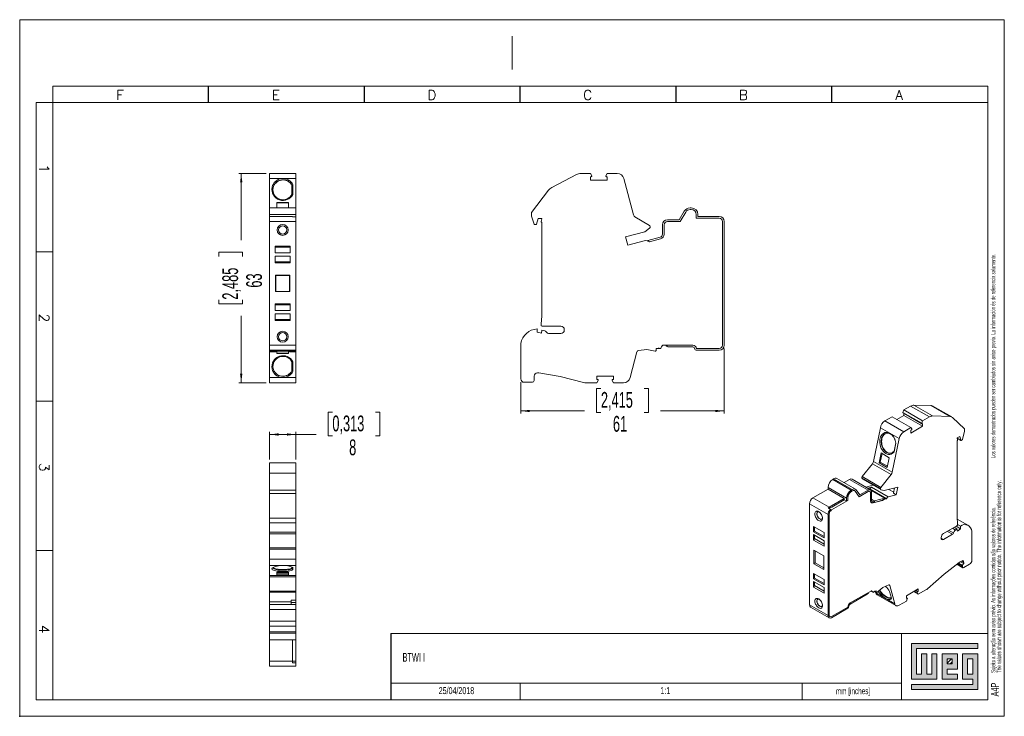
# Model space of a CAD drawing. Header units: millimetres. Extents: x 0 to 297, y 0 to 210.
import ezdxf

# ---------------------------------------------------------------- set-up
doc = ezdxf.new("R2010")
doc.units = ezdxf.units.MM
doc.header["$PDSIZE"] = -1
doc.layers.add('FORMATO', color=7, linetype='Continuous')
doc.layers.add('LEGENDA', color=7, linetype='Continuous')
doc.styles.add('SLDTEXTSTYLE0', font='ROMANS')
doc.styles.add('SLDTEXTSTYLE1', font='TXT', dxfattribs={"width": 0.605})
doc.styles.add('SLDTEXTSTYLE2', font='TXT', dxfattribs={"width": 0.574617})
doc.dimstyles.new('SLDDIMSTYLE0', dxfattribs={"dimtxt": 4.622974, "dimasz": 2.7, "dimexe": 0, "dimexo": 0.0625, "dimgap": 1.155743, "dimtad": 0, "dimdec": 0, "dimrnd": 1e-09, "dimzin": 12, "dimdsep": 46, "dimtxsty": 'SLDTEXTSTYLE1', "dimsah": 1, "dimcen": 0.09, "dimadec": 0, "dimazin": 3, "dimtfac": 1, "dimtdec": 3, "dimtofl": 0, "dimtmove": 0, "dimatfit": 3, "dimfxl": 1, "dimfrac": 2, "dimtolj": 1, "dimtzin": 12, "dimarcsym": 0})

# ---------------------------------------------------------------- blocks, each defined once
blk = doc.blocks.new('SW_NOTE_0')
at = {"color": 0, "linetype": 'Continuous', "lineweight": 0, "attachment_point": 1, "rotation": 90}
for s, insert, char_height, style in [('Sujeito a alteração sem aviso prévio. As informações contidas são valores de referência.                                          Los valores demostrados pueden ser cambiados sin aviso previo. La información és de referencia solamente.', (-1.71, 0), 1.32292, 'SLDTEXTSTYLE2'), ('The values shown are subject to change without prior notice. The information is for reference only.', (0.06, 0), 1.3229, 'SLDTEXTSTYLE1')]:
    blk.add_mtext(s, dxfattribs=dict(at, insert=insert, char_height=char_height, style=style))
blk = doc.blocks.new('_D')
at = {"color": 7, "linetype": 'Continuous', "lineweight": 0}
for p, q in [((74.32, 163.66), (66.07, 163.66)), ((66.82, 163.66), (66.82, 143.54)), ((60.05, 138.62), (60.05, 139.92)), ((60.05, 139.92), (67.24, 139.92)), ((67.24, 139.92), (67.24, 138.62)), ((60.05, 125.6), (60.05, 124.3)), ((67.24, 124.3), (67.24, 125.6)), ((60.05, 124.3), (67.24, 124.3)), ((66.82, 100.55), (66.82, 120.68)), ((74.32, 100.55), (66.07, 100.55))]:
    blk.add_line(p, q, dxfattribs=at)
for points in [[(66.82, 163.66), (66.47, 160.96), (67.17, 160.96)], [(66.82, 100.55), (67.17, 103.25), (66.47, 103.25)]]:
    blk.add_solid(points, dxfattribs=at)
at = {"color": 7, "linetype": 'Continuous', "lineweight": 0, "char_height": 4.763, "attachment_point": 1, "rotation": 90, "style": 'SLDTEXTSTYLE1'}
for s, insert in [('2,485', (61.11, 125.6)), ('63', (68.32, 129.22))]:
    blk.add_mtext(s, dxfattribs=dict(at, insert=insert))
blk = doc.blocks.new('_D_1')
at = {"color": 7, "linetype": 'Continuous', "lineweight": 0}
for p, q in [((94.31, 91.73), (93.01, 91.73)), ((93.01, 91.73), (93.01, 84.53)), ((107.33, 91.73), (108.63, 91.73)), ((108.63, 91.73), (108.63, 84.53)), ((75.37, 77.44), (75.37, 85.71)), ((75.37, 84.96), (83.32, 84.96)), ((83.32, 77.46), (83.32, 85.71)), ((83.32, 84.96), (89.39, 84.96)), ((93.01, 84.53), (94.31, 84.53)), ((108.63, 84.53), (107.33, 84.53))]:
    blk.add_line(p, q, dxfattribs=at)
for points in [[(75.37, 84.96), (78.07, 84.61), (78.07, 85.31)], [(83.32, 84.96), (80.62, 85.31), (80.62, 84.61)]]:
    blk.add_solid(points, dxfattribs=at)
at = {"color": 7, "linetype": 'Continuous', "lineweight": 0, "attachment_point": 1, "style": 'SLDTEXTSTYLE1'}
for s, insert, char_height in [('0,313', (94.31, 90.67), 4.763), ('8', (99.38, 83.46), 4.76)]:
    blk.add_mtext(s, dxfattribs=dict(at, insert=insert, char_height=char_height))
blk = doc.blocks.new('_D_2')
at = {"color": 7, "linetype": 'Continuous', "lineweight": 0}
for p, q in [((212.49, 110.87), (212.49, 91.3)), ((151.17, 100.7), (151.17, 91.3)), ((175.32, 98.83), (174.02, 98.83)), ((174.02, 98.83), (174.02, 91.63)), ((188.34, 98.83), (189.64, 98.83)), ((189.64, 98.83), (189.64, 91.63)), ((151.17, 92.05), (170.4, 92.05)), ((174.02, 91.63), (175.32, 91.63)), ((189.64, 91.63), (188.34, 91.63)), ((212.49, 92.05), (193.26, 92.05))]:
    blk.add_line(p, q, dxfattribs=at)
for points in [[(151.17, 92.05), (153.87, 91.7), (153.87, 92.4)], [(212.49, 92.05), (209.79, 92.4), (209.79, 91.7)]]:
    blk.add_solid(points, dxfattribs=at)
at = {"color": 7, "linetype": 'Continuous', "lineweight": 0, "char_height": 4.763, "attachment_point": 1, "style": 'SLDTEXTSTYLE1'}
for s, insert in [('2,415', (175.32, 97.77)), ('61', (178.94, 90.55))]:
    blk.add_mtext(s, dxfattribs=dict(at, insert=insert))

msp = doc.modelspace()

# ---------------------------------------------------------------- hatches: boundary and pattern name
at = {"linetype": 'Continuous'}
msp.add_hatch(color=7, dxfattribs=at).paths.add_polyline_path([(268.99, 21.93), (268.99, 11.15), (276.69, 11.15), (276.69, 18.85), (275.15, 18.85), (275.15, 12.69), (273.61, 12.69), (273.61, 18.85), (272.07, 18.85), (272.07, 12.69), (270.53, 12.69), (270.53, 20.39), (289.01, 20.39), (289.01, 21.93)], flags=0)
h = msp.add_hatch(color=7, dxfattribs=at)
h.paths.add_polyline_path([(268.99, 8.07), (289.01, 8.07), (289.01, 18.85), (284.39, 18.85), (284.39, 11.15), (287.47, 11.15), (287.47, 9.61), (268.99, 9.61)], flags=0)
h.paths.add_polyline_path([(285.93, 17.31), (287.47, 17.31), (287.47, 12.69), (285.93, 12.69)], flags=0)
h = msp.add_hatch(color=7, dxfattribs=at)
h.paths.add_polyline_path([(282.85, 12.69), (279.77, 12.69), (279.77, 14.23), (282.85, 14.23), (282.85, 18.85), (278.23, 18.85), (278.23, 11.15), (282.85, 11.15)], flags=0)
h.paths.add_polyline_path([(281.31, 15.77), (279.77, 15.77), (279.77, 17.31), (281.31, 17.31)], flags=0)
h = msp.add_hatch(dxfattribs=at)
h.set_pattern_fill('ANSI31', color=8, scale=0.25, style=0)
h.paths.add_polyline_path([(281.31, 15.77), (279.77, 15.77), (279.77, 17.31), (281.31, 17.31)], flags=0)

# ---------------------------------------------------------------- linework, layer by layer
at = {"color": 7, "linetype": 'Continuous', "lineweight": 0}
for p, q in [((10, 5), (10, 190)), ((5, 185), (5, 5)), ((292, 185), (292, 5)), ((5, 140), (10, 140)), ((5, 95), (10, 95)), ((5, 50), (10, 50)), ((289.01, 21.93), (268.99, 21.93)), ((268.99, 21.93), (268.99, 11.15)), ((289.01, 20.39), (289.01, 21.93)), ((270.53, 20.39), (289.01, 20.39)), ((270.53, 12.69), (270.53, 20.39)), ((273.61, 18.85), (272.07, 18.85)), ((272.07, 18.85), (272.07, 12.69)), ((273.61, 12.69), (273.61, 18.85)), ((276.69, 18.85), (275.15, 18.85)), ((275.15, 18.85), (275.15, 12.69)), ((276.69, 11.15), (276.69, 18.85)), ((282.85, 18.85), (278.23, 18.85)), ((278.23, 18.85), (278.23, 11.15)), ((282.85, 14.23), (282.85, 18.85)), ((289.01, 18.85), (284.39, 18.85)), ((284.39, 18.85), (284.39, 11.15)), ((289.01, 8.07), (289.01, 18.85)), ((279.77, 17.31), (281.31, 17.31)), ((279.77, 15.77), (279.77, 17.31)), ((281.31, 15.77), (279.77, 15.77)), ((281.31, 17.31), (281.31, 15.77)), ((285.93, 12.69), (285.93, 17.31)), ((285.93, 17.31), (287.47, 17.31)), ((287.47, 17.31), (287.47, 12.69)), ((272.07, 12.69), (270.53, 12.69)), ((275.15, 12.69), (273.61, 12.69)), ((279.77, 14.23), (282.85, 14.23)), ((279.77, 12.69), (279.77, 14.23)), ((282.85, 12.69), (279.77, 12.69)), ((282.85, 11.15), (282.85, 12.69)), ((287.47, 12.69), (285.93, 12.69)), ((151, 10), (151, 5)), ((236, 10), (236, 5)), ((268.99, 11.15), (276.69, 11.15)), ((268.99, 9.61), (268.99, 8.07)), ((287.47, 9.61), (268.99, 9.61)), ((278.23, 11.15), (282.85, 11.15)), ((284.39, 11.15), (287.47, 11.15)), ((287.47, 11.15), (287.47, 9.61)), ((268.99, 8.07), (289.01, 8.07)), ((5, 5), (10, 5))]:
    msp.add_line(p, q, dxfattribs=at)
at = {"color": 7, "linetype": 'Continuous', "lineweight": 15}
for p, q in [((83.32, 163.66), (75.32, 163.66)), ((75.32, 163.66), (75.32, 162.1)), ((83.32, 162.1), (83.32, 163.66)), ((169.3, 163.66), (172.17, 163.66)), ((172.57, 162.96), (172.17, 163.66)), ((177.22, 163.66), (176.82, 162.98)), ((177.22, 163.66), (180.26, 163.66)), ((75.32, 162.1), (83.32, 162.1)), ((75.32, 162.1), (75.32, 152.77)), ((83.32, 162.1), (83.32, 152.77)), ((160.48, 159.43), (167.91, 163.32)), ((172.19, 162.67), (172.41, 162.68)), ((172.19, 161.66), (172.19, 162.67)), ((172.19, 161.66), (177.19, 161.66)), ((176.98, 162.68), (177.19, 162.67)), ((177.19, 162.67), (177.19, 161.66)), ((182.21, 162.1), (185.14, 151.14)), ((76.43, 159.34), (76.43, 159.28)), ((82.12, 160.08), (82.12, 157.34)), ((82.42, 157.35), (82.42, 160.22)), ((154.37, 151.85), (159.49, 158.59)), ((77.57, 154.89), (77.57, 153.27)), ((81.07, 154.89), (77.57, 154.89)), ((81.07, 154.76), (77.57, 154.76)), ((81.07, 153.27), (81.07, 154.89)), ((75.37, 152.77), (75.32, 152.77)), ((75.32, 152.77), (75.32, 151.27)), ((83.27, 153.27), (75.37, 153.27)), ((75.37, 151.27), (75.37, 153.27)), ((83.27, 151.27), (83.27, 153.27)), ((83.32, 152.77), (83.27, 152.77)), ((83.32, 152.77), (83.32, 151.27)), ((154.37, 151.85), (154.37, 150.91)), ((200.47, 152.27), (198.96, 149.67)), ((199.25, 149.17), (200.9, 152.02)), ((202.2, 153.27), (202.59, 153.27)), ((202.2, 152.77), (202.59, 152.77)), ((75.37, 151.27), (75.32, 151.27)), ((75.32, 151.27), (75.32, 150.17)), ((75.37, 150.17), (75.32, 150.17)), ((75.32, 150.17), (75.32, 149.17)), ((75.37, 149.17), (75.32, 149.17)), ((75.32, 149.17), (75.32, 111.87)), ((75.37, 151.27), (83.27, 151.27)), ((75.37, 150.67), (75.37, 151.27)), ((82.32, 150.67), (75.37, 150.67)), ((75.37, 149.17), (75.37, 150.67)), ((75.37, 111.87), (75.37, 149.17)), ((75.37, 149.17), (83.27, 149.17)), ((82.32, 150.58), (82.32, 150.67)), ((83.27, 150.58), (82.32, 150.58)), ((83.27, 151.27), (83.27, 150.58)), ((83.32, 151.27), (83.27, 151.27)), ((83.27, 150.58), (83.27, 149.17)), ((83.32, 150.17), (83.27, 150.17)), ((83.27, 149.17), (83.27, 111.87)), ((83.32, 149.17), (83.27, 149.17)), ((83.32, 151.27), (83.32, 150.17)), ((83.32, 150.17), (83.32, 149.17)), ((83.32, 149.17), (83.32, 111.87)), ((155.14, 148.36), (154.38, 150.82)), ((155.92, 148.37), (156.37, 150.02)), ((156.37, 150.02), (157.47, 150.02)), ((157.47, 149.92), (157.26, 149.17)), ((157.47, 150.02), (157.47, 149.92)), ((157.47, 120.66), (157.47, 148.92)), ((185.6, 150.54), (189.94, 147.96)), ((198.96, 149.67), (195.39, 149.67)), ((195.39, 149.17), (199.25, 149.17)), ((204.09, 151.27), (204.09, 150.17)), ((204.09, 150.17), (210.99, 150.17)), ((204.59, 150.67), (204.59, 151.27)), ((210.99, 150.67), (204.59, 150.67)), ((211.99, 149.17), (211.99, 111.87)), ((212.49, 111.87), (212.49, 149.17)), ((155.33, 148.22), (155.73, 148.22)), ((188.53, 146.05), (182.73, 144.5)), ((189.98, 147.14), (188.53, 146.05)), ((193.89, 148.17), (193.89, 145.37)), ((194.39, 145.37), (194.39, 148.17)), ((182.73, 144.5), (183.4, 141.99)), ((183.4, 141.99), (188.38, 143.32)), ((189.46, 143.41), (189.26, 143.36)), ((193.15, 144.4), (189.46, 143.41)), ((190.02, 143.04), (193.28, 143.92)), ((77.07, 139.69), (77.07, 141.72)), ((77.07, 141.72), (81.57, 141.72)), ((81.57, 141.43), (77.07, 141.43)), ((81.57, 139.69), (77.07, 139.69)), ((81.57, 141.72), (81.57, 139.69)), ((77.07, 138.69), (81.57, 138.69)), ((77.07, 136.67), (77.07, 138.69)), ((77.07, 136.96), (81.57, 136.96)), ((81.57, 136.67), (77.07, 136.67)), ((81.57, 138.69), (81.57, 136.67)), ((77.21, 128.02), (77.21, 133.02)), ((77.21, 133.02), (81.46, 133.02)), ((77.29, 132.93), (77.21, 133.02)), ((77.29, 132.93), (77.29, 128.1)), ((81.37, 132.93), (77.29, 132.93)), ((81.37, 132.93), (81.46, 133.02)), ((81.37, 128.1), (81.37, 132.93)), ((81.46, 133.02), (81.46, 128.02)), ((77.29, 128.1), (77.21, 128.02)), ((81.46, 128.02), (77.21, 128.02)), ((77.29, 128.1), (81.37, 128.1)), ((81.46, 128.02), (81.37, 128.1)), ((77.07, 124.37), (81.57, 124.37)), ((77.07, 122.34), (77.07, 124.37)), ((81.57, 124.08), (77.07, 124.08)), ((81.57, 122.34), (77.07, 122.34)), ((81.57, 124.37), (81.57, 122.34)), ((77.07, 121.34), (81.57, 121.34)), ((77.07, 119.32), (77.07, 121.34)), ((77.07, 119.61), (81.57, 119.61)), ((81.57, 119.32), (77.07, 119.32)), ((81.57, 121.34), (81.57, 119.32)), ((157.26, 118.29), (157.47, 120.66)), ((156.07, 115.76), (156.07, 116.76)), ((157.26, 117.89), (157.26, 118.29)), ((157.36, 115.53), (157.51, 116.42)), ((158.1, 116.32), (157.51, 116.42)), ((163.27, 117.59), (157.56, 117.59)), ((164.27, 116.59), (164.27, 116.42)), ((157.36, 115.53), (156.07, 115.76)), ((159.46, 115.42), (163.27, 115.42)), ((75.37, 111.87), (75.32, 111.87)), ((75.32, 111.87), (75.32, 110.87)), ((75.37, 110.87), (75.32, 110.87)), ((75.32, 110.87), (75.32, 110.84)), ((75.32, 110.84), (75.37, 110.84)), ((75.37, 110.84), (75.32, 110.84)), ((75.32, 110.84), (75.32, 110.84)), ((75.32, 110.84), (75.32, 110.34)), ((76.72, 110.34), (75.32, 110.34)), ((75.32, 110.34), (75.32, 110.09)), ((75.32, 110.09), (76.72, 110.09)), ((75.32, 109.92), (75.32, 110.09)), ((77.22, 109.92), (75.32, 109.92)), ((75.32, 109.92), (75.32, 102.11)), ((75.37, 111.87), (83.27, 111.87)), ((75.37, 110.37), (75.37, 111.87)), ((75.37, 110.37), (83.27, 110.37)), ((76.72, 110.34), (76.72, 110.37)), ((76.72, 110.34), (76.72, 110.09)), ((77.57, 109.33), (77.57, 110.37)), ((81.07, 110.05), (77.57, 110.05)), ((81.07, 110.37), (81.07, 109.33)), ((83.32, 109.92), (81.42, 109.92)), ((81.92, 110.37), (81.92, 110.34)), ((83.32, 110.34), (81.92, 110.34)), ((81.92, 110.34), (81.92, 110.09)), ((81.92, 110.09), (83.32, 110.09)), ((83.27, 111.87), (83.27, 110.37)), ((83.32, 111.87), (83.27, 111.87)), ((83.32, 110.87), (83.27, 110.87)), ((83.27, 110.84), (83.32, 110.84)), ((83.32, 110.84), (83.27, 110.84)), ((83.32, 111.87), (83.32, 110.87)), ((83.32, 110.84), (83.32, 110.87)), ((83.32, 110.84), (83.32, 110.84)), ((83.32, 110.34), (83.32, 110.84)), ((83.32, 110.09), (83.32, 110.34)), ((83.32, 110.09), (83.32, 109.92)), ((83.32, 102.11), (83.32, 109.92)), ((151.17, 101.7), (151.17, 112.36)), ((186.2, 109.92), (184.11, 102.11)), ((189.15, 110.55), (186.63, 110.29)), ((191.72, 110.09), (189.15, 110.55)), ((192.37, 110.88), (192.02, 110.84)), ((192.02, 110.84), (192.02, 110.34)), ((193.63, 111.42), (193.38, 110.99)), ((203.09, 111.87), (194.02, 111.87)), ((195.73, 111.37), (203.09, 111.37)), ((210.99, 110.87), (204.09, 110.87)), ((204.09, 110.37), (210.99, 110.37)), ((77.57, 109.46), (81.07, 109.46)), ((81.07, 109.33), (77.57, 109.33)), ((76.43, 104.93), (76.43, 104.88)), ((82.12, 104.14), (82.12, 106.87)), ((82.42, 106.86), (82.42, 104)), ((83.32, 102.11), (75.32, 102.11)), ((75.32, 102.11), (75.32, 100.55)), ((83.32, 100.55), (83.32, 102.11)), ((155.17, 102.54), (155.17, 101.2)), ((156.57, 103.54), (156.17, 103.54)), ((163, 102.41), (156.57, 103.54)), ((170.11, 100.64), (163, 102.41)), ((174.48, 101.26), (174.07, 100.55)), ((179.09, 102.55), (174.09, 102.55)), ((174.09, 102.55), (174.09, 101.55)), ((174.09, 101.55), (174.31, 101.54)), ((179.12, 100.55), (178.72, 101.24)), ((178.88, 101.54), (179.09, 101.55)), ((179.09, 101.55), (179.09, 102.55)), ((75.32, 100.55), (83.32, 100.55)), ((75.32, 100.55), (83.32, 100.55)), ((83.32, 100.55), (75.32, 100.55)), ((83.32, 100.55), (83.32, 100.55)), ((154.67, 100.7), (152.17, 100.7)), ((174.07, 100.55), (170.83, 100.55)), ((182.16, 100.55), (179.12, 100.55)), ((266.43, 91.6), (266.72, 92.35)), ((268.74, 93.52), (266.72, 92.35)), ((266.72, 92.35), (272.37, 89.08)), ((274.4, 90.25), (268.74, 93.52)), ((269.72, 93.8), (275.38, 90.54)), ((274.97, 93.66), (269.72, 93.8)), ((280.63, 90.39), (274.97, 93.66)), ((281.15, 90.25), (275.49, 93.52)), ((263.14, 90.29), (260.99, 89.04)), ((268.8, 87.02), (263.14, 90.29)), ((266.7, 90.7), (264.56, 89.47)), ((272.08, 88.34), (266.43, 91.6)), ((266.46, 91.44), (272.11, 88.18)), ((266.7, 90.7), (266.7, 91.3)), ((266.7, 90.7), (272.35, 87.44)), ((272.37, 89.08), (274.4, 90.25)), ((275.38, 90.54), (280.63, 90.39)), ((284.96, 86.7), (281.34, 90.11)), ((259.61, 86.98), (257.54, 76.83)), ((259.61, 86.98), (265.27, 83.71)), ((266.65, 85.78), (260.99, 89.04)), ((266.65, 85.78), (268.8, 87.02)), ((269.08, 86.62), (268.8, 87.02)), ((272.35, 87.44), (268.82, 85.4)), ((268.82, 86.22), (268.97, 86.31)), ((268.82, 85.4), (268.82, 86.22)), ((272.37, 89.08), (272.08, 88.34)), ((272.2, 88.18), (272.35, 88.26)), ((272.35, 88.26), (272.35, 87.44)), ((284.96, 85.94), (284.96, 86.7)), ((260.1, 84.09), (260.23, 84.12)), ((265.27, 83.71), (263.19, 73.56)), ((282.77, 83.94), (283.54, 84.39)), ((282.77, 83.86), (282.77, 83.94)), ((282.91, 83.33), (282.77, 83.86)), ((282.78, 83.82), (283.89, 83.17)), ((283.54, 84.39), (283.86, 83.22)), ((283.99, 83.18), (284.27, 83.35)), ((284.41, 83.54), (284.95, 85.86)), ((263.73, 79.68), (264.28, 82.33)), ((264.26, 82.45), (263.74, 79.92)), ((282.77, 59.97), (282.77, 83.04)), ((259.84, 79.38), (259.24, 76.44)), ((259.6, 76.62), (260.13, 79.21)), ((262.31, 77.95), (259.84, 79.38)), ((261.71, 75.01), (262.31, 77.95)), ((83.32, 76.46), (75.32, 76.46)), ((75.32, 76.46), (75.32, 73.26)), ((83.32, 73.26), (83.32, 76.46)), ((257.22, 76.15), (254.15, 72.27)), ((262.87, 72.89), (257.22, 76.15)), ((263.19, 73.56), (257.54, 76.83)), ((259.24, 76.44), (259.6, 76.62)), ((259.24, 76.44), (261.71, 75.01)), ((259.6, 76.62), (261.78, 75.36)), ((75.32, 73.26), (83.32, 73.26)), ((75.32, 73.26), (75.32, 68.13)), ((83.32, 73.26), (83.32, 68.13)), ((245.51, 71.58), (245.24, 71.42)), ((250.82, 68.19), (245.24, 71.42)), ((245.51, 71.58), (251.1, 68.35)), ((252.1, 68.45), (246.51, 71.68)), ((248.65, 70.45), (250.33, 71.42)), ((250.33, 71.42), (255.91, 68.19)), ((256.66, 68.27), (251.08, 71.49)), ((259.64, 68.66), (253.99, 71.93)), ((254.08, 71.6), (259.74, 68.33)), ((254.15, 72.27), (259.8, 69)), ((259.8, 69), (262.87, 72.89)), ((239.29, 65.87), (243.82, 68.48)), ((243.82, 68.97), (249.41, 65.74)), ((243.82, 68.48), (243.82, 68.97)), ((243.82, 68.48), (248.74, 65.64)), ((251.1, 68.35), (250.82, 68.19)), ((255.25, 69.12), (255.21, 69.11)), ((257.39, 69.69), (255.25, 69.12)), ((255.89, 68.75), (255.25, 69.12)), ((255.84, 68.74), (255.89, 68.75)), ((255.89, 68.75), (256.96, 69.04)), ((261.22, 65.69), (256.31, 68.53)), ((256.52, 68.5), (256.41, 68.47)), ((256.52, 68.5), (261.54, 65.6)), ((256.96, 69.04), (261.98, 66.14)), ((259.77, 68.32), (260.8, 68.02)), ((260.8, 68.02), (264.9, 69.12)), ((263.63, 67.54), (262.17, 68.39)), ((263.9, 68.85), (263.58, 67.29)), ((264.9, 69.12), (264.42, 66.8)), ((83.32, 68.13), (75.32, 68.13)), ((75.32, 68.13), (75.32, 67.14)), ((83.32, 67.14), (75.32, 67.14)), ((75.32, 67.14), (75.32, 59.71)), ((83.32, 68.13), (83.32, 67.14)), ((83.32, 59.71), (83.32, 67.14)), ((244.21, 63.03), (239.29, 65.87)), ((248.74, 65.64), (244.21, 63.03)), ((248.74, 65.23), (248.74, 65.64)), ((249.41, 65.74), (249.41, 64.85)), ((249.76, 65.05), (249.76, 65.95)), ((249.8, 65.93), (249.76, 65.95)), ((249.8, 65.93), (249.8, 65.03)), ((251.1, 67.95), (250.82, 67.78)), ((250.86, 67.76), (250.82, 67.78)), ((251.14, 67.93), (250.86, 67.76)), ((251.14, 67.93), (251.1, 67.95)), ((251.89, 68), (251.85, 68.02)), ((253.22, 66.19), (252.05, 67.84)), ((252.33, 68.24), (253.39, 66.73)), ((255.91, 67.78), (253.2, 66.22)), ((255.95, 67.76), (253.22, 66.19)), ((255.91, 68.19), (253.39, 66.73)), ((255.95, 67.76), (255.91, 67.78)), ((256.45, 67.81), (256.41, 67.83)), ((256.66, 65.07), (256.66, 67.36)), ((256.66, 65.42), (256.97, 65.6)), ((256.94, 65.46), (256.66, 65.39)), ((256.94, 65.46), (256.94, 65.04)), ((257.89, 64.91), (256.94, 65.46)), ((256.97, 65.6), (256.97, 67.58)), ((260.9, 65.72), (257.89, 64.91)), ((260.78, 65.43), (261.34, 65.58)), ((260.78, 65.43), (260.82, 65.41)), ((260.82, 65.41), (261.54, 65.6)), ((261.98, 66.14), (264.42, 66.8)), ((263.58, 67.29), (264.42, 66.8)), ((238.23, 64.03), (243.82, 60.8)), ((238.23, 33.57), (238.23, 64.03)), ((244.53, 62.37), (243.86, 62.75)), ((244.52, 62.8), (244.21, 62.62)), ((244.92, 62.21), (244.21, 62.62)), ((249.8, 65.03), (244.92, 62.21)), ((248.74, 65.23), (244.95, 63.05)), ((249.41, 64.85), (248.74, 65.23)), ((249.41, 64.85), (249.76, 65.05)), ((249.8, 65.03), (249.76, 65.05)), ((256.94, 65.04), (256.66, 64.97)), ((257.89, 64.49), (256.94, 65.04)), ((260.28, 65.1), (257.44, 64.34)), ((260.24, 65.12), (257.89, 64.49)), ((257.89, 64.91), (257.89, 64.49)), ((260.28, 65.1), (260.24, 65.12)), ((75.32, 59.71), (83.32, 59.71)), ((75.32, 59.71), (75.32, 58.32)), ((83.32, 59.71), (83.32, 58.32)), ((243.82, 60.8), (243.82, 30.35)), ((244.17, 30.55), (244.17, 61.01)), ((244.21, 60.99), (244.17, 61.01)), ((244.21, 60.99), (244.21, 30.53)), ((244.53, 61.92), (244.53, 62.37)), ((282.77, 59.97), (282.91, 58.12)), ((286.19, 57.52), (282.81, 59.47)), ((83.32, 58.32), (75.32, 58.32)), ((75.32, 58.32), (75.32, 55.46)), ((83.32, 55.46), (83.32, 58.32)), ((239.44, 55.6), (239.44, 57.25)), ((239.44, 57.25), (242.62, 55.41)), ((239.79, 55.8), (239.79, 57.05)), ((278.67, 55.1), (282.7, 57.43)), ((281.91, 56.97), (282.73, 56.49)), ((282.73, 56.49), (282.32, 56.16)), ((283.76, 56.54), (282.46, 57.29)), ((282.73, 56.49), (282.84, 55.83)), ((283.76, 56.54), (282.84, 55.83)), ((282.91, 57.79), (282.91, 58.12)), ((282.91, 57.85), (283.76, 57.36)), ((283.76, 57.36), (283.76, 56.54)), ((75.32, 55.46), (83.32, 55.46)), ((75.32, 55.05), (75.32, 55.46)), ((83.32, 55.05), (75.32, 55.05)), ((75.32, 55.05), (75.32, 55.03)), ((75.32, 55.03), (83.32, 55.03)), ((75.32, 55.03), (75.32, 50.83)), ((83.32, 55.46), (83.32, 55.05)), ((83.32, 55.03), (83.32, 55.05)), ((83.32, 55.03), (83.32, 50.83)), ((239.44, 55.6), (239.79, 55.8)), ((242.62, 53.76), (239.44, 55.6)), ((239.44, 54.78), (242.62, 52.94)), ((239.44, 53.13), (239.44, 54.78)), ((239.44, 53.13), (239.79, 53.57)), ((239.79, 55.8), (242.62, 54.17)), ((239.79, 53.57), (239.79, 54.58)), ((239.79, 53.57), (242.62, 51.94)), ((242.62, 55.41), (242.62, 53.76)), ((277.96, 53.73), (277.96, 53.87)), ((281.36, 54.87), (278.67, 53.32)), ((287.22, 47.06), (287.22, 55.77)), ((83.32, 50.83), (75.32, 50.83)), ((75.32, 50.83), (75.32, 50.8)), ((75.32, 50.8), (83.32, 50.8)), ((75.32, 50.41), (75.32, 50.8)), ((83.32, 50.8), (83.32, 50.83)), ((83.32, 50.8), (83.32, 50.41)), ((242.62, 51.29), (239.44, 53.13)), ((242.62, 52.94), (242.62, 51.29)), ((83.32, 50.41), (75.32, 50.41)), ((75.32, 50.41), (75.32, 47.37)), ((83.32, 47.37), (83.32, 50.41)), ((239.53, 46.01), (239.53, 50.09)), ((239.53, 50.09), (242.54, 48.36)), ((239.95, 49.85), (239.95, 46.25)), ((242.54, 48.36), (242.54, 44.27)), ((83.32, 47.37), (75.32, 47.37)), ((75.32, 47.37), (75.32, 45.42)), ((75.32, 45.42), (83.32, 45.42)), ((75.32, 45.42), (75.32, 42.48)), ((82.12, 45.04), (82.12, 44.45)), ((82.42, 44.14), (82.42, 44.91)), ((83.32, 45.42), (83.32, 47.37)), ((83.32, 45.42), (83.32, 42.48)), ((239.95, 46.25), (239.53, 46.01)), ((242.54, 44.27), (239.53, 46.01)), ((239.95, 46.25), (242.54, 44.75)), ((278.85, 42.8), (283.4, 46.35)), ((282.71, 45.82), (284.5, 44.79)), ((283.4, 46.35), (283.69, 46.52)), ((283.69, 46.52), (284.48, 46.98)), ((284.75, 46.04), (283.8, 46.59)), ((284.39, 45.02), (284.39, 45.43)), ((284.75, 46.04), (284.75, 46.32)), ((284.75, 44.81), (286.51, 45.84)), ((83.32, 42.48), (75.32, 42.48)), ((75.32, 42.02), (75.32, 42.48)), ((83.32, 42.02), (75.32, 42.02)), ((75.32, 42.02), (75.32, 37.68)), ((77.57, 43.48), (77.57, 42.63)), ((81.07, 43.48), (77.57, 43.48)), ((77.57, 43.14), (81.07, 43.14)), ((77.57, 42.63), (81.07, 42.63)), ((81.07, 42.63), (81.07, 43.48)), ((83.32, 42.48), (83.32, 42.02)), ((83.32, 37.68), (83.32, 42.02)), ((239.44, 43.08), (242.62, 41.25)), ((239.44, 41.43), (239.44, 43.08)), ((239.44, 41.43), (239.79, 41.63)), ((239.79, 42.88), (239.79, 41.63)), ((239.79, 41.63), (242.62, 40)), ((273.83, 38.46), (278.85, 42.8)), ((242.62, 39.59), (239.44, 41.43)), ((239.44, 40.61), (242.62, 38.78)), ((239.44, 38.96), (239.44, 40.61)), ((239.44, 38.96), (239.79, 39.4)), ((242.62, 37.12), (239.44, 38.96)), ((239.79, 40.41), (239.79, 39.4)), ((239.79, 39.4), (242.62, 37.77)), ((242.62, 41.25), (242.62, 39.59)), ((242.62, 38.78), (242.62, 37.12)), ((258.54, 37.36), (260.36, 38.78)), ((260.36, 38.78), (262.14, 39.59)), ((263.93, 33.95), (262.45, 39.47)), ((75.32, 37.68), (83.32, 37.68)), ((75.32, 37.68), (75.32, 37.45)), ((83.32, 37.45), (75.32, 37.45)), ((75.32, 37.45), (75.32, 37.44)), ((75.32, 37.44), (83.32, 37.44)), ((75.32, 37.44), (75.32, 34.34)), ((75.37, 34.47), (75.37, 37.44)), ((83.27, 37.44), (83.27, 35.03)), ((83.32, 37.68), (83.32, 37.45)), ((83.32, 37.45), (83.32, 37.44)), ((83.32, 37.44), (83.32, 34.34)), ((250.47, 33.78), (255.67, 36.78)), ((256.92, 37.87), (250.5, 34.16)), ((256.75, 37.77), (257.41, 37.39)), ((256.88, 37.84), (257.12, 37.7)), ((257.37, 37.42), (257.2, 37.67)), ((257.84, 37.64), (258.39, 37.33)), ((258.34, 37.85), (258.08, 37.73)), ((258.21, 37.43), (258.27, 37.21)), ((263.93, 33.95), (258.27, 37.21)), ((258.34, 37.44), (258.34, 37.85)), ((258.65, 36.64), (264.3, 33.37)), ((262.39, 37.67), (262.93, 35.65)), ((271.01, 38.4), (267.47, 36.36)), ((267.47, 35.54), (267.47, 36.36)), ((267.71, 35.62), (267.47, 35.76)), ((269.61, 37.59), (271.03, 36.78)), ((270.74, 37.18), (269.82, 37.71)), ((270.85, 37.48), (270.14, 37.89)), ((270.3, 37.99), (271.01, 37.58)), ((270.74, 37.18), (271.03, 36.78)), ((270.85, 37.48), (271.01, 37.58)), ((271.01, 38.4), (271.01, 37.58)), ((271.03, 36.78), (273.32, 38.1)), ((75.32, 34.34), (75.37, 34.34)), ((75.32, 34.34), (75.32, 33.23)), ((75.37, 33.23), (75.32, 33.23)), ((75.32, 33.23), (75.32, 32.23)), ((81.92, 34.47), (75.37, 34.47)), ((75.37, 33.73), (75.37, 34.47)), ((83.27, 33.73), (75.37, 33.73)), ((75.37, 32.23), (75.37, 33.73)), ((83.27, 35.03), (81.92, 35.03)), ((81.92, 35.03), (81.92, 34.47)), ((81.92, 33.73), (81.92, 34.47)), ((81.92, 34.34), (83.32, 34.34)), ((83.27, 32.23), (83.27, 33.73)), ((83.32, 33.23), (83.27, 33.23)), ((83.32, 34.34), (83.32, 33.23)), ((83.32, 33.23), (83.32, 32.23)), ((238.23, 33.57), (243.82, 30.35)), ((238.54, 32.88), (244.13, 29.66)), ((244.92, 30.12), (249.8, 32.94)), ((265.3, 33.47), (267.46, 34.71)), ((267.46, 34.71), (267.74, 35.43)), ((267.47, 35.54), (267.62, 35.61)), ((75.37, 32.23), (75.32, 32.23)), ((75.32, 32.23), (75.32, 28.37)), ((75.37, 32.23), (83.27, 32.23)), ((75.37, 28.66), (75.37, 32.23)), ((83.27, 32.23), (83.27, 28.66)), ((83.32, 32.23), (83.27, 32.23)), ((83.32, 32.23), (83.32, 28.37)), ((244.21, 30.53), (244.17, 30.55)), ((244.38, 30.09), (244.42, 30.07)), ((244.88, 29.73), (249.76, 32.55)), ((75.37, 28.37), (75.32, 28.37)), ((75.32, 28.37), (75.32, 26.72)), ((83.27, 28.66), (75.37, 28.66)), ((75.37, 27.16), (75.37, 28.66)), ((75.37, 27.16), (83.27, 27.16)), ((75.37, 25.43), (75.37, 27.16)), ((83.27, 27.16), (83.27, 28.66)), ((83.32, 28.37), (83.27, 28.37)), ((83.27, 25.43), (83.27, 27.16)), ((83.32, 28.37), (83.32, 26.72)), ((75.37, 26.72), (75.32, 26.72)), ((75.32, 26.72), (75.32, 25.43)), ((75.37, 25.43), (75.32, 25.43)), ((75.32, 25.43), (75.32, 25.03)), ((75.37, 25.03), (75.32, 25.03)), ((75.32, 25.03), (75.32, 23.53)), ((75.37, 25.43), (83.27, 25.43)), ((75.37, 25.43), (75.37, 25.03)), ((83.27, 25.03), (75.37, 25.03)), ((75.37, 23.03), (75.37, 25.03)), ((83.32, 26.72), (83.27, 26.72)), ((83.27, 25.43), (83.27, 25.03)), ((83.32, 25.43), (83.27, 25.43)), ((83.27, 23.03), (83.27, 25.03)), ((83.32, 25.03), (83.27, 25.03)), ((83.32, 26.72), (83.32, 25.43)), ((83.32, 25.43), (83.32, 25.03)), ((83.32, 25.03), (83.32, 23.53)), ((75.37, 23.53), (75.32, 23.53)), ((75.32, 23.53), (75.32, 16.63)), ((75.37, 23.03), (83.27, 23.03)), ((75.37, 16.63), (75.37, 23.03)), ((82.32, 23.03), (82.32, 16.63)), ((83.32, 23.53), (83.27, 23.53)), ((83.32, 23.53), (83.32, 16.63)), ((75.37, 16.63), (75.32, 16.63)), ((75.32, 16.63), (75.32, 15.63)), ((75.37, 15.63), (75.32, 15.63)), ((82.32, 16.63), (75.37, 16.63)), ((75.37, 15.13), (75.37, 16.63)), ((75.37, 15.13), (83.27, 15.13)), ((82.32, 16.13), (82.32, 16.63)), ((83.32, 16.63), (82.32, 16.63)), ((83.27, 16.13), (82.32, 16.13)), ((83.27, 16.13), (83.27, 15.13)), ((83.32, 15.63), (83.27, 15.63)), ((83.32, 16.63), (83.32, 15.63))]:
    msp.add_line(p, q, dxfattribs=at)
at = {"color": 1, "linetype": 'Continuous', "lineweight": 15}
for p, q in [((76.72, 110.29), (76.75, 110.29)), ((77.22, 110.37), (77.22, 109.92)), ((81.42, 109.92), (81.42, 110.37)), ((81.89, 110.29), (81.92, 110.29)), ((283.86, 83.22), (282.77, 83.85)), ((256.87, 68.05), (260.9, 65.72)), ((256.69, 64.77), (257.44, 64.34)), ((282.32, 56.16), (281.41, 56.68)), ((278.67, 53.32), (277.96, 53.73)), ((279.82, 55.76), (281.36, 54.87)), ((280.3, 56.04), (281.66, 55.26)), ((284.39, 45.02), (282.84, 45.92)), ((284.39, 45.43), (283.14, 46.15)), ((284.75, 46.32), (284.04, 46.72)), ((262.45, 39.47), (262.2, 39.61)), ((256.76, 37.77), (257.37, 37.42)), ((258.34, 37.44), (257.93, 37.67)), ((267.62, 35.61), (267.47, 35.7))]:
    msp.add_line(p, q, dxfattribs=at)
at = {"color": 7, "linetype": 'Continuous', "lineweight": 15, "flags": 128}
for points in [[(76.43, 159.34), (76.29, 159.4), (76.14, 159.47)], [(82.42, 157.35), (82.27, 157.35), (82.12, 157.34)], [(76.14, 104.75), (76.29, 104.81), (76.43, 104.88)], [(266.43, 91.6), (266.42, 91.56), (266.42, 91.52), (266.42, 91.49), (266.44, 91.46), (266.46, 91.44), (266.46, 91.44)], [(272.2, 88.18), (272.17, 88.17), (272.14, 88.17), (272.11, 88.18), (272.09, 88.2), (272.08, 88.22), (272.07, 88.26), (272.07, 88.3), (272.08, 88.34)], [(259.69, 84.2), (259.48, 83.47), (259.43, 82.94), (259.45, 82.39), (259.53, 81.84), (259.68, 81.3), (259.9, 80.78), (260.16, 80.3), (260.48, 79.88), (260.84, 79.52), (261.23, 79.25), (261.63, 79.05), (262.04, 78.95), (262.45, 78.93), (262.84, 79.02), (263.21, 79.19), (263.49, 79.4), (263.73, 79.68)], [(264.28, 82.33), (264.09, 83.17), (263.89, 83.68), (263.64, 84.16), (263.33, 84.59), (262.98, 84.96), (262.6, 85.25), (262.2, 85.46), (261.8, 85.57), (261.39, 85.6), (261, 85.54), (260.64, 85.38), (260.31, 85.14), (260.02, 84.82), (259.69, 84.2)], [(260.1, 84.09), (259.9, 84.15), (259.69, 84.2)], [(263.74, 79.92), (263.51, 79.68), (263.26, 79.49), (262.98, 79.36), (262.68, 79.29), (262.31, 79.29), (261.93, 79.36), (261.52, 79.55), (261.22, 79.75), (260.94, 80), (260.68, 80.3), (260.45, 80.64), (260.22, 81.08), (260.04, 81.56), (259.92, 82.06), (259.86, 82.57), (259.86, 83.06), (259.93, 83.54), (260.1, 84.09)], [(260.1, 84.09), (260.25, 84.42), (260.44, 84.7), (260.66, 84.95), (260.91, 85.14), (261.24, 85.29), (261.59, 85.36), (261.96, 85.35), (262.33, 85.25), (262.69, 85.07), (263.04, 84.82), (263.36, 84.5), (263.64, 84.11), (263.89, 83.68), (264.03, 83.33)], [(283.99, 83.18), (283.97, 83.17), (283.95, 83.17), (283.93, 83.16), (283.91, 83.17), (283.89, 83.17), (283.88, 83.19), (283.86, 83.2), (283.86, 83.22)], [(263.73, 79.68), (263.74, 79.8), (263.74, 79.92)], [(259.64, 68.66), (259.63, 68.6), (259.63, 68.54), (259.64, 68.49), (259.65, 68.44), (259.67, 68.39), (259.7, 68.36), (259.74, 68.34), (259.77, 68.32)], [(244.15, 62.58), (244.16, 62.59), (244.21, 62.62)], [(244.95, 63.05), (244.7, 62.95), (244.7, 62.95)], [(257.44, 64.34), (257.28, 64.31), (257.13, 64.32), (256.99, 64.37), (256.87, 64.45), (256.78, 64.56), (256.71, 64.71), (256.67, 64.88), (256.66, 65.07)], [(242.19, 59.66), (242.17, 59.41), (242.1, 59.2), (242, 59.02), (241.85, 58.9), (241.68, 58.84), (241.47, 58.83), (241.25, 58.88), (241.03, 58.99), (240.8, 59.14), (240.58, 59.35), (240.38, 59.59), (240.2, 59.86), (240.06, 60.14), (239.95, 60.44), (239.88, 60.73), (239.86, 61.01), (239.88, 61.26), (239.95, 61.47), (240.06, 61.64), (240.2, 61.76), (240.38, 61.83), (240.58, 61.84), (240.8, 61.79), (241.03, 61.68), (241.25, 61.52), (241.47, 61.32), (241.68, 61.08), (241.85, 60.81), (242, 60.52), (242.1, 60.23), (242.17, 59.94), (242.19, 59.66)], [(241.18, 61.58), (241.11, 61.61), (240.93, 61.64), (240.76, 61.61), (240.62, 61.53), (240.51, 61.4), (240.45, 61.22), (240.43, 61.01), (240.45, 60.77), (240.51, 60.51), (240.62, 60.26), (240.76, 60.02), (240.93, 59.8), (241.11, 59.62), (241.31, 59.48), (241.51, 59.39), (241.69, 59.36), (241.86, 59.38), (242, 59.46), (242.11, 59.59), (242.17, 59.77), (242.18, 59.84)], [(240.72, 61.6), (240.69, 61.57), (240.58, 61.44), (240.52, 61.26), (240.5, 61.05), (240.52, 60.81), (240.58, 60.55), (240.69, 60.3), (240.83, 60.06), (241, 59.84), (241.18, 59.66), (241.38, 59.52), (241.58, 59.43), (241.76, 59.4), (241.93, 59.42), (241.97, 59.44)], [(76.14, 44.71), (76.06, 44.49), (76.13, 44.34), (76.29, 44.2), (76.55, 44.07), (76.88, 43.96), (77.28, 43.85), (77.74, 43.77), (78.26, 43.71), (78.8, 43.67), (79.36, 43.66), (79.93, 43.67), (80.47, 43.7), (80.99, 43.76), (81.46, 43.84), (81.88, 43.94), (82.18, 44.03), (82.42, 44.14)], [(82.12, 44.45), (81.9, 44.35), (81.62, 44.27), (81.3, 44.19), (80.94, 44.13), (80.47, 44.07), (79.98, 44.04), (79.41, 44.02), (78.98, 44.03), (78.56, 44.05), (78.16, 44.09), (77.78, 44.15), (77.37, 44.23), (77.02, 44.32), (76.73, 44.43), (76.53, 44.56), (76.4, 44.68), (76.36, 44.82), (76.38, 44.85)], [(82.42, 44.14), (82.27, 44.3), (82.12, 44.45)], [(257.68, 37.52), (257.64, 37.47), (257.6, 37.43), (257.56, 37.4), (257.51, 37.38), (257.47, 37.37), (257.43, 37.37), (257.4, 37.39), (257.37, 37.42)], [(258.54, 37.36), (258.5, 37.33), (258.47, 37.32), (258.43, 37.31), (258.4, 37.32), (258.37, 37.34), (258.35, 37.36), (258.34, 37.4), (258.34, 37.44)], [(262.93, 35.65), (262.75, 35.33), (262.55, 35.22), (262.29, 35.18), (261.98, 35.21), (261.64, 35.31), (261.26, 35.49), (260.86, 35.73), (260.45, 36.03), (260.05, 36.39), (259.66, 36.78), (259.29, 37.2), (258.96, 37.64), (258.94, 37.67)], [(262.86, 35.9), (262.83, 35.83), (262.7, 35.7), (262.54, 35.62), (262.33, 35.6), (262.05, 35.63), (261.74, 35.72), (261.39, 35.88), (261.03, 36.11), (260.66, 36.38), (260.29, 36.7), (259.94, 37.06), (259.61, 37.44), (259.31, 37.84), (259.26, 37.92)], [(242.19, 33.37), (242.17, 33.12), (242.1, 32.9), (242, 32.73), (241.85, 32.61), (241.68, 32.55), (241.47, 32.54), (241.25, 32.59), (241.03, 32.69), (240.8, 32.85), (240.58, 33.05), (240.38, 33.29), (240.2, 33.56), (240.06, 33.85), (239.95, 34.15), (239.88, 34.44), (239.86, 34.71), (239.88, 34.96), (239.95, 35.18), (240.06, 35.35), (240.2, 35.47), (240.38, 35.54), (240.58, 35.54), (240.8, 35.49), (241.03, 35.39), (241.25, 35.23), (241.47, 35.03), (241.68, 34.79), (241.85, 34.52), (242, 34.23), (242.1, 33.93), (242.17, 33.64), (242.19, 33.37)], [(241.18, 35.29), (241.11, 35.31), (240.93, 35.35), (240.76, 35.32), (240.62, 35.24), (240.51, 35.11), (240.45, 34.93), (240.43, 34.71), (240.45, 34.47), (240.51, 34.22), (240.62, 33.97), (240.76, 33.72), (240.93, 33.51), (241.11, 33.32), (241.31, 33.18), (241.51, 33.1), (241.69, 33.06), (241.86, 33.09), (242, 33.17), (242.11, 33.3), (242.17, 33.48), (242.18, 33.55)], [(240.72, 35.31), (240.69, 35.28), (240.58, 35.15), (240.52, 34.97), (240.5, 34.76), (240.52, 34.52), (240.58, 34.26), (240.69, 34.01), (240.83, 33.76), (241, 33.55), (241.18, 33.36), (241.38, 33.22), (241.58, 33.14), (241.76, 33.1), (241.93, 33.13), (241.97, 33.14)], [(265.3, 33.47), (265.07, 33.36), (264.84, 33.29), (264.62, 33.28), (264.42, 33.32), (264.25, 33.41), (264.11, 33.55), (264, 33.73), (263.93, 33.95)], [(267.62, 35.61), (267.66, 35.63), (267.69, 35.63), (267.72, 35.62), (267.74, 35.59), (267.75, 35.56), (267.75, 35.52), (267.75, 35.48), (267.74, 35.43)]]:
    msp.add_lwpolyline(points, dxfattribs=at)
at = {"color": 7, "linetype": 'Continuous', "lineweight": 15}
for centre, radius in [((79.32, 146.62), 1.65), ((79.32, 146.62), 1.25), ((79.32, 114.42), 1.65), ((79.32, 114.42), 1.25)]:
    msp.add_circle(centre, radius, dxfattribs=at)
for centre, radius, start, end in [((169.3, 160.66), 3, 90, 117.6417), ((180.26, 161.66), 2, 12.7703, 90), ((79.41, 158.78), 3.34, 25.5792, 167.9811), ((79.41, 158.71), 3.04, 26.736, 168.0956), ((172.39, 162.88), 0.2, 275.0003, 23.019), ((176.99, 162.88), 0.2, 149.8987, 266.4851), ((79.43, 158.86), 3.35, 169.4662, 333.2626), ((79.43, 158.77), 3.05, 169.2957, 332.0884), ((98.66, 125.38), 38.44, 114.9946, 115.489), ((161.88, 156.77), 3, 117.6417, 142.7501), ((202.2, 151.27), 2, 90, 150), ((202.2, 151.27), 1.5, 90, 150), ((202.59, 151.27), 2, 0, 90), ((202.59, 151.27), 1.5, 0, 90), ((154.67, 150.91), 0.3, 180.0001, 197.2338), ((157.46, 149.12), 0.2, 164.9996, 272.095), ((186.11, 151.4), 1, 195.0003, 239.2099), ((195.39, 148.17), 1.5, 90, 180), ((195.39, 148.17), 1, 90, 180), ((210.99, 149.17), 1.5, 360, 90), ((210.99, 149.17), 1, 360, 90), ((155.33, 148.42), 0.2, 197.2339, 270), ((155.73, 148.42), 0.2, 270.0001, 344.9998), ((189.69, 147.53), 0.5, 15.0007, 59.2099), ((189.68, 147.54), 0.5, 306.8014, 13.2172), ((188.89, 141.39), 2, 55.7987, 105), ((189.65, 143.45), 0.2, 193.0495, 249.9032), ((192.89, 145.37), 1, 285.0004, 0.0013), ((192.89, 145.37), 1.5, 285.0004, 0.0011), ((156.32, 111.55), 5.22, 92.8177, 171.0158), ((157.56, 117.89), 0.3, 180, 270), ((157.87, 115.01), 1.32, 29.6683, 80), ((163.27, 116.59), 1, 360, 90), ((163.27, 116.42), 1, 270, 360), ((159.46, 115.92), 0.5, 209.6683, 270), ((186.69, 109.79), 0.5, 95.8676, 164.9997), ((191.77, 110.34), 0.25, 260.0178, 0), ((192.14, 113.12), 2.25, 275.8676, 285), ((192.79, 110.7), 0.25, 53.5156, 105), ((193.12, 111.14), 0.3, 233.5156, 330), ((192.14, 113.12), 2.25, 311.1936, 326.251), ((195.73, 112.37), 1, 210, 242.4766), ((193.21, 112.1), 2.16, 343.1721, 353.6678), ((195.73, 112.37), 1, 242.4766, 270), ((203.09, 110.87), 1, 360, 90), ((203.09, 110.87), 0.5, 360, 90), ((204.09, 110.87), 0.5, 180, 270), ((210.99, 111.87), 1, 270, 0), ((210.99, 111.87), 1.5, 270, 0), ((79.43, 105.36), 3.35, 26.7374, 190.5324), ((79.43, 105.45), 3.05, 27.7843, 190.8316), ((79.41, 105.44), 3.34, 192.0175, 334.4208), ((79.41, 105.51), 3.04, 191.9141, 333.2543), ((81.46, 80.14), 26.74, 87.9348, 88.5779), ((98.67, 138.84), 38.44, 244.5097, 245.0041), ((152.17, 101.7), 1, 180, 270), ((154.67, 101.2), 0.5, 270, 360), ((156.17, 102.54), 1, 90, 180), ((174.29, 101.34), 0.2, 336.981, 84.9997), ((178.9, 101.34), 0.2, 93.5149, 210.1013), ((182.16, 102.55), 2, 270, 347.2297), ((170.83, 103.55), 3, 256.0672, 270), ((269.75, 91.9), 1.9, 90.7245, 121.9585), ((274.96, 92.58), 1.08, 60.4768, 89.1392), ((275.4, 88.63), 1.9, 90.7245, 121.9585), ((280.62, 89.35), 1.05, 47.0677, 89.4857), ((262.7, 86.41), 3.13, 122.9309, 169.6753), ((268.83, 86.54), 0.262, 300.7991, 18.9874), ((268.35, 83.15), 3.13, 122.9309, 169.6753), ((282.62, 83.29), 0.289, 300.0907, 7.3817), ((284.1, 83.61), 0.313, 302.9232, 347.076), ((284.61, 85.94), 0.347, 346.5322, 359.5577), ((255.92, 77.18), 1.65, 321.4884, 347.6668), ((246.88, 68.84), 3.06, 122.4763, 177.5237), ((246.1, 70.76), 1.01, 65.8433, 125.4672), ((250.77, 70.8), 0.754, 65.693, 125.6174), ((254.26, 71.83), 0.293, 160.4538, 231.6266), ((254.79, 71.75), 0.826, 141.4883, 167.6666), ((261.58, 73.91), 1.65, 321.4884, 347.6668), ((251.66, 67.67), 0.879, 40.533, 129.248), ((256.33, 67.69), 0.655, 350.7859, 129.2033), ((256.13, 68.22), 0.359, 60.4166, 89.8442), ((257.23, 68.37), 0.719, 112.4951, 169.9158), ((260.45, 68.49), 0.826, 141.4883, 167.6666), ((240.54, 63.92), 2.31, 122.6055, 177.3944), ((252.47, 65.61), 3.06, 122.4763, 177.5237), ((252.06, 65.84), 2.31, 122.6055, 177.3944), ((252.1, 65.82), 2.31, 122.6055, 177.3944), ((251.54, 67.33), 0.758, 65.8428, 125.4677), ((251.55, 67.41), 0.66, 40.5328, 129.2482), ((256.21, 67.38), 0.503, 65.6928, 125.6177), ((256.22, 67.43), 0.437, 350.7858, 129.2033), ((261.19, 64.1), 1.39, 106.8683, 132.6061), ((261.22, 64.08), 1.39, 106.8683, 132.6061), ((261.03, 65.36), 0.376, 34.3518, 109.4526), ((262.25, 65.48), 0.719, 112.4951, 169.9158), ((245.11, 61.5), 1.77, 120.5438, 135.0371), ((245.16, 62.19), 0.884, 103.683, 136.3116), ((246.16, 60.68), 2.35, 134.2153, 177.0994), ((245.71, 60.94), 1.53, 140.228, 177.3606), ((245.74, 60.92), 1.54, 122.6055, 177.3944), ((282.45, 57.81), 0.461, 302.6054, 357.3945), ((285.05, 55.62), 2.17, 3.9484, 126.7006), ((278.39, 53.66), 0.437, 170.7858, 309.2035), ((279.49, 53.8), 1.54, 122.6055, 177.3945), ((280.94, 55.52), 0.768, 302.6496, 339.9617), ((283.67, 54.5), 2.15, 129.2203, 159.3487), ((79.5, 37.89), 7.6, 67.4007, 116.2486), ((285.16, 45.39), 0.768, 122.6056, 177.3945), ((284.61, 44.98), 0.218, 170.786, 309.203), ((283.97, 46.38), 0.784, 355.1647, 49.3092), ((285.69, 47.13), 1.54, 302.6055, 357.3945), ((255.95, 33.79), 7.52, 31.0746, 45.5973), ((262.25, 39.42), 0.201, 12.9209, 122.8198), ((255.02, 37.87), 1.27, 300.9663, 320.4315), ((257.23, 37.44), 1.29, 186.0087, 197.1956), ((257.5, 38.37), 0.767, 220.6892, 246.4421), ((257.93, 37.36), 0.293, 109.3416, 147.723), ((257.42, 39.17), 1.58, 285.2209, 294.8477), ((259.09, 37.34), 0.831, 188.9243, 237.9081), ((271.01, 37.25), 0.276, 123.0954, 193.2994), ((271.63, 40.99), 3.35, 300.3009, 311.0851), ((238.97, 33.49), 0.739, 173.7025, 234.9855), ((249.35, 33.2), 0.768, 302.6053, 357.3945), ((251.33, 32.87), 1.54, 122.6055, 177.3944), ((250.88, 33.13), 0.768, 122.6057, 177.3943), ((244.47, 30.24), 0.655, 170.7862, 309.2033), ((244.66, 30.49), 0.487, 173.3114, 235.3769), ((244.64, 30.46), 0.437, 170.7862, 309.2033)]:
    msp.add_arc(centre, radius, start, end, dxfattribs=at)
for centre, major_axis, ratio, start_param, end_param in [((79.4, 158.77), (3.01, 0), 0.965924, 0.444129, 2.965349), ((79.41, 158.64), (3.05, 0), 0.965924, 2.921452, 3.141593), ((77.22, 110.31), (0.5, 0), 0.109407, 3.141593, 3.505806), ((77.22, 109.79), (0.496, -0.496), 0.131655, 1.701699, 2.908281), ((81.42, 109.79), (0.496, 0.496), 0.131655, 0.233311, 1.439894), ((81.42, 110.31), (0.5, 0), 0.109407, 5.918971, 6.283185), ((79.41, 105.57), (3.05, 0), 0.965924, 3.141593, 3.361733), ((79.4, 105.44), (3.01, 0), 0.965924, 3.317836, 5.839056), ((262.22, 82.31), (-0.79, 2.95), 0.707123, 0.735286, 3.141597), ((262.23, 82.44), (-0.78, 2.91), 0.707123, 0.000005, 0.779182), ((79.41, 45.01), (3.05, 0), 0.258824, 3.294827, 5.80742), ((260.89, 38.11), (-2, 2.25), 0.408291, 1.259608, 3.131091)]:
    msp.add_ellipse(centre, major_axis=major_axis, ratio=ratio, start_param=start_param, end_param=end_param, dxfattribs=at)
at = {"layer": 'FORMATO', "lineweight": 0}
for p, q in [((297, 210), (0, 210)), ((0, 210), (0, 0)), ((297, 0), (297, 210)), ((148.5, 205), (148.5, 195)), ((292, 190), (10, 190)), ((292, 190), (292, 5)), ((292, 185), (5, 185)), ((5, 185), (5, 5)), ((112, 25), (292, 25)), ((266, 25), (266, 5)), ((112, 10), (146, 10)), ((146, 10), (266, 10)), ((5, 5), (292, 5)), ((0, 0), (297, 0))]:
    msp.add_line(p, q, dxfattribs=at)
at = {"layer": 'FORMATO'}
for p, q in [((57, 185), (57, 190)), ((104, 185), (104, 190)), ((151, 185), (151, 190)), ((198, 185), (198, 190)), ((245, 185), (245, 190)), ((112, 25), (112, 5))]:
    msp.add_line(p, q, dxfattribs=at)
at = {"layer": 'FORMATO', "color": 7}
msp.add_point((0, 0), dxfattribs=at)

# ---------------------------------------------------------------- block references
at = {"color": 7, "linetype": 'Continuous', "lineweight": 0}
msp.add_blockref('SW_NOTE_0', (294.67, 13.08), dxfattribs=at)

# ---------------------------------------------------------------- texts
at = {"layer": 'FORMATO'}
for s, insert, char_height, attachment_point, style in [('F', (30.29, 188.8), 3, 2, 'SLDTEXTSTYLE0'), ('E', (77.31, 188.8), 3, 2, 'SLDTEXTSTYLE0'), ('D', (124.31, 188.8), 3, 2, 'SLDTEXTSTYLE0'), ('C', (171.31, 188.8), 3, 2, 'SLDTEXTSTYLE0'), ('B', (218.31, 188.8), 3, 2, 'SLDTEXTSTYLE0'), ('A', (265.29, 188.8), 3, 2, 'SLDTEXTSTYLE0'), ('mm [inches]', (246.19, 8.57), 1.9, 1, 'SLDTEXTSTYLE1')]:
    msp.add_mtext(s, dxfattribs=dict(at, insert=insert, char_height=char_height, attachment_point=attachment_point, style=style))
at = {"layer": 'FORMATO', "char_height": 3, "attachment_point": 2, "rotation": 270, "style": 'SLDTEXTSTYLE0'}
for s, insert in [('1', (8.89, 165.09)), ('2', (8.89, 120.09)), ('3', (8.89, 75.09)), ('4', (8.89, 26.3))]:
    msp.add_mtext(s, dxfattribs=dict(at, insert=insert))
at = {"layer": 'LEGENDA', "style": 'SLDTEXTSTYLE1'}
for s, insert, char_height, attachment_point in [('BTWI I', (115.49, 19.09), 2.646, 1), ('25/04/2018', (131.74, 8.8), 2.117, 2), ('1:1', (194.75, 8.8), 2.117, 2)]:
    msp.add_mtext(s, dxfattribs=dict(at, insert=insert, char_height=char_height, attachment_point=attachment_point))
at = {"layer": 'LEGENDA', "insert": (292.98, 5.98), "char_height": 2.381, "attachment_point": 1, "rotation": 90, "style": 'SLDTEXTSTYLE1'}
msp.add_mtext('A4P', dxfattribs=at)

# ---------------------------------------------------------------- dimensions: what is measured, and where the dimension line sits
at = {"color": 7, "linetype": 'Continuous', "lineweight": 0}
dim = msp.add_linear_dim(base=(66.82, 100.55), p1=(75.32, 163.66), p2=(75.32, 100.55), angle=90, dimstyle='SLDDIMSTYLE0', dxfattribs=at)
dim.commit()
dim.dimension.update_dxf_attribs({"geometry": '_D', "text_midpoint": (66.82, 132.11), "dimtype": 160})
for base, p1, p2, picture, middle in [((212.49, 92.05), (151.17, 101.7), (212.49, 111.87), '_D_2', (181.83, 92.05)), ((75.37, 84.96), (83.32, 76.46), (75.37, 15.13), '_D_1', (100.82, 84.96))]:
    dim = msp.add_linear_dim(base=base, p1=p1, p2=p2, dimstyle='SLDDIMSTYLE0', dxfattribs=at)
    dim.commit()
    dim.dimension.update_dxf_attribs({"geometry": picture, "text_midpoint": middle, "dimtype": 160})

doc.saveas('drawing.dxf')
